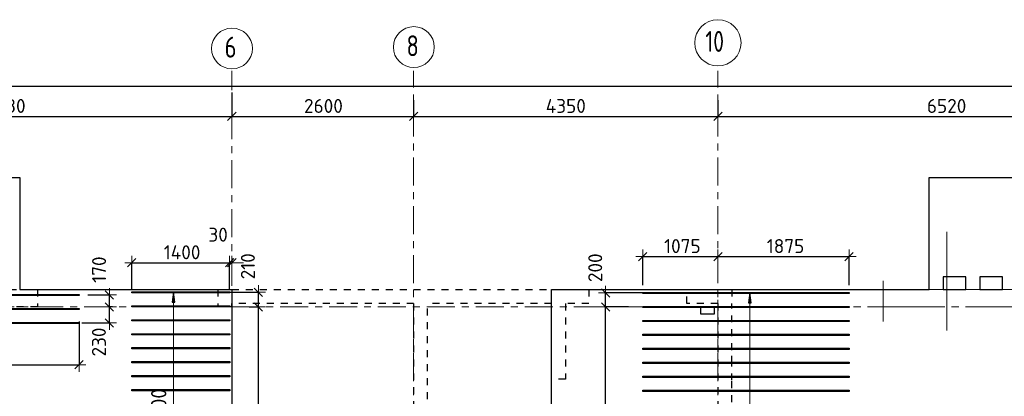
# Model space of a CAD drawing. Header units: metres. Extents: x -38 to 107, y -15 to 21.
# Tile 25 of 167: x 16.05 to 30.13, y 15.12 to 20.51. Entities that reach past the tile are written whole.
import ezdxf

# ---------------------------------------------------------------- set-up
doc = ezdxf.new("R2010")
doc.units = ezdxf.units.M
doc.header["$PDMODE"] = 65
for name, pattern in [('______11', [0.5, 0.4, -0.05, 0, -0.05]), ('______2', [0.0405, 0.03, -0.0105]), ('______3', [0.5, 0.4, -0.1]), ('______5', [1.1, 0.8, -0.1, 0.1, -0.1])]:
    doc.linetypes.add(name, pattern=pattern)
for name, color, linetype, lineweight in [('XR$2$Осевая линия (1)', 7, '______5', 13), ('XR$2$Размерная линия (1)', 7, 'Continuous', 13), ('XR$4$Балка (1)', 7, '______3', 13), ('XR$4$Перекрытие (1)', 7, 'Continuous', 35), ('XR$4$Размерная линия (1)', 7, 'Continuous', 13)]:
    doc.layers.add(name, color=color, linetype=linetype, lineweight=lineweight)
doc.layers.add('XR$4$Арм.стержн.Доп. Арм верхн.зоны Х', color=7, linetype='Continuous', lineweight=35, true_color=0x8c8cff)
doc.layers.add('XR$6$Стена_ бетон несущ.', color=7, linetype='Continuous', lineweight=70, true_color=0xb4b496)
doc.styles.add('ISOCPEUR', font='txt')
doc.dimstyles.new('DIMSTYLE_3', dxfattribs={"dimtxt": 0.2, "dimasz": 0.2, "dimexe": 0, "dimexo": 0, "dimgap": 0.1, "dimtad": 2, "dimdec": 0, "dimlfac": 1000, "dimrnd": 5, "dimzin": 12, "dimdsep": 46, "dimtxsty": 'ISOCPEUR', "dimblk1": 'ALL_ML_STRICH', "dimblk2": 'ALL_ML_STRICH', "dimsah": 1, "dimcen": 0, "dimclrd": 7, "dimclre": 256, "dimclrt": 7, "dimadec": 0, "dimazin": 0, "dimtfac": 1, "dimtdec": 0, "dimtix": 1, "dimtmove": 2, "dimatfit": 3, "dimfxl": 0, "dimtzin": 0, "dimlwd": 0, "dimlwe": -3, "dimarcsym": 0})
doc.dimstyles.new('DIMSTYLE_33', dxfattribs={"dimtxt": 0.2, "dimasz": 0.2, "dimexe": 0, "dimexo": 0, "dimgap": 0.1, "dimtad": 2, "dimdec": 0, "dimlfac": 1000, "dimrnd": 5, "dimzin": 12, "dimdsep": 46, "dimtxsty": 'ISOCPEUR', "dimblk1": 'ALL_ML_STRICH', "dimblk2": 'ALL_ML_STRICH', "dimsah": 1, "dimcen": 0, "dimclrd": 7, "dimclre": 256, "dimclrt": 7, "dimadec": 0, "dimazin": 0, "dimtfac": 1, "dimtdec": 0, "dimtix": 1, "dimtmove": 2, "dimatfit": 3, "dimfxl": 0, "dimtvp": 1.2, "dimtzin": 0, "dimlwd": 0, "dimlwe": -3, "dimarcsym": 0})

# ---------------------------------------------------------------- blocks, each defined once
blk = doc.blocks.new('ALL_ML_STRICH')
at = {"color": 0, "linetype": 'ByBlock', "lineweight": -2}
for p, q in [((-1, 0), (0.5, 0)), ((-0.3, -0.3), (0.3, 0.3)), ((0, -0.5), (0, 0.5))]:
    blk.add_line(p, q, dxfattribs=at)
blk = doc.blocks.new('*D11')
at = {"layer": 'DEFPOINTS', "color": 7, "linetype": 'Continuous', "lineweight": 13, "transparency": 33554687}
for p in [(0.5, 19.557), (0.5, 19.377), (61.6, 17.12)]:
    blk.add_point(p, dxfattribs=at)
at = {"layer": 'XR$2$Размерная линия (1)', "color": 9, "linetype": 'Continuous', "lineweight": -2, "true_color": 0xc7c7c7, "transparency": 33554687}
for p, q in [((0.5, 19.357), (0.5, 19.557)), ((61.6, 17.14), (61.6, 19.557))]:
    blk.add_line(p, q, dxfattribs=at)
at = {"layer": 'XR$2$Размерная линия (1)', "color": 7, "linetype": 'Continuous', "lineweight": -2, "transparency": 33554687}
blk.add_line((0.5, 19.557), (61.6, 19.557), dxfattribs=at)
at = {"layer": 'XR$2$Размерная линия (1)', "color": 7, "linetype": 'Continuous', "lineweight": 13, "transparency": 33554687, "xscale": 0.2, "yscale": 0.2, "zscale": 0.2, "rotation": 180}
blk.add_blockref('ALL_ML_STRICH', (0.5, 19.557), dxfattribs=at)
at = {"layer": 'XR$2$Размерная линия (1)', "color": 7, "linetype": 'Continuous', "lineweight": 13, "transparency": 33554687, "xscale": 0.2, "yscale": 0.2, "zscale": 0.2}
blk.add_blockref('ALL_ML_STRICH', (61.6, 19.557), dxfattribs=at)
at = {"layer": 'XR$2$Размерная линия (1)', "color": 7, "linetype": 'Continuous', "lineweight": 13, "transparency": 33554687, "insert": (31.1, 19.707), "char_height": 0.2, "width": 1, "attachment_point": 5, "style": 'ISOCPEUR'}
blk.add_mtext('\\A1;{61100}', dxfattribs=at)
blk = doc.blocks.new('*D29')
at = {"layer": 'DEFPOINTS', "color": 7, "linetype": 'Continuous', "lineweight": 13, "transparency": 33554687}
for p in [(19.08, 19.487), (12.6, 19.126), (12.6, 19.061)]:
    blk.add_point(p, dxfattribs=at)
at = {"layer": 'XR$2$Размерная линия (1)', "color": 9, "linetype": 'Continuous', "lineweight": -2, "true_color": 0xc7c7c7, "transparency": 33554687}
for p, q in [((19.08, 19.467), (19.08, 19.126)), ((12.6, 19.081), (12.6, 19.126))]:
    blk.add_line(p, q, dxfattribs=at)
at = {"layer": 'XR$2$Размерная линия (1)', "color": 7, "linetype": 'Continuous', "lineweight": -2, "transparency": 33554687}
blk.add_line((12.6, 19.126), (19.08, 19.126), dxfattribs=at)
at = {"layer": 'XR$2$Размерная линия (1)', "color": 7, "linetype": 'Continuous', "lineweight": 13, "transparency": 33554687, "xscale": 0.2, "yscale": 0.2, "zscale": 0.2, "rotation": 180}
blk.add_blockref('ALL_ML_STRICH', (12.6, 19.126), dxfattribs=at)
at = {"layer": 'XR$2$Размерная линия (1)', "color": 7, "linetype": 'Continuous', "lineweight": 13, "transparency": 33554687, "xscale": 0.2, "yscale": 0.2, "zscale": 0.2}
blk.add_blockref('ALL_ML_STRICH', (19.08, 19.126), dxfattribs=at)
at = {"layer": 'XR$2$Размерная линия (1)', "color": 7, "linetype": 'Continuous', "lineweight": 13, "transparency": 33554687, "insert": (15.84, 19.276), "char_height": 0.2, "width": 0.8, "attachment_point": 5, "style": 'ISOCPEUR'}
blk.add_mtext('\\A1;{6480}', dxfattribs=at)
blk = doc.blocks.new('*D30')
at = {"layer": 'DEFPOINTS', "color": 7, "linetype": 'Continuous', "lineweight": 13, "transparency": 33554687}
for p in [(19.08, 19.487), (21.68, 19.379), (19.08, 19.126)]:
    blk.add_point(p, dxfattribs=at)
at = {"layer": 'XR$2$Размерная линия (1)', "color": 9, "linetype": 'Continuous', "lineweight": -2, "true_color": 0xc7c7c7, "transparency": 33554687}
for p, q in [((19.08, 19.467), (19.08, 19.126)), ((21.68, 19.359), (21.68, 19.126))]:
    blk.add_line(p, q, dxfattribs=at)
at = {"layer": 'XR$2$Размерная линия (1)', "color": 7, "linetype": 'Continuous', "lineweight": -2, "transparency": 33554687}
blk.add_line((19.08, 19.126), (21.68, 19.126), dxfattribs=at)
at = {"layer": 'XR$2$Размерная линия (1)', "color": 7, "linetype": 'Continuous', "lineweight": 13, "transparency": 33554687, "xscale": 0.2, "yscale": 0.2, "zscale": 0.2, "rotation": 180}
blk.add_blockref('ALL_ML_STRICH', (19.08, 19.126), dxfattribs=at)
at = {"layer": 'XR$2$Размерная линия (1)', "color": 7, "linetype": 'Continuous', "lineweight": 13, "transparency": 33554687, "xscale": 0.2, "yscale": 0.2, "zscale": 0.2}
blk.add_blockref('ALL_ML_STRICH', (21.68, 19.126), dxfattribs=at)
at = {"layer": 'XR$2$Размерная линия (1)', "color": 7, "linetype": 'Continuous', "lineweight": 13, "transparency": 33554687, "insert": (20.39, 19.276), "char_height": 0.2, "width": 0.8, "attachment_point": 5, "style": 'ISOCPEUR'}
blk.add_mtext('\\A1;{2600}', dxfattribs=at)
blk = doc.blocks.new('*D31')
at = {"layer": 'DEFPOINTS', "color": 7, "linetype": 'Continuous', "lineweight": 13, "transparency": 33554687}
for p in [(21.68, 19.379), (26.03, 19.379), (21.68, 19.126)]:
    blk.add_point(p, dxfattribs=at)
at = {"layer": 'XR$2$Размерная линия (1)', "color": 9, "linetype": 'Continuous', "lineweight": -2, "true_color": 0xc7c7c7, "transparency": 33554687}
for p, q in [((21.68, 19.359), (21.68, 19.126)), ((26.03, 19.359), (26.03, 19.126))]:
    blk.add_line(p, q, dxfattribs=at)
at = {"layer": 'XR$2$Размерная линия (1)', "color": 7, "linetype": 'Continuous', "lineweight": -2, "transparency": 33554687}
blk.add_line((21.68, 19.126), (26.03, 19.126), dxfattribs=at)
at = {"layer": 'XR$2$Размерная линия (1)', "color": 7, "linetype": 'Continuous', "lineweight": 13, "transparency": 33554687, "xscale": 0.2, "yscale": 0.2, "zscale": 0.2, "rotation": 180}
blk.add_blockref('ALL_ML_STRICH', (21.68, 19.126), dxfattribs=at)
at = {"layer": 'XR$2$Размерная линия (1)', "color": 7, "linetype": 'Continuous', "lineweight": 13, "transparency": 33554687, "xscale": 0.2, "yscale": 0.2, "zscale": 0.2}
blk.add_blockref('ALL_ML_STRICH', (26.03, 19.126), dxfattribs=at)
at = {"layer": 'XR$2$Размерная линия (1)', "color": 7, "linetype": 'Continuous', "lineweight": 13, "transparency": 33554687, "insert": (23.855, 19.276), "char_height": 0.2, "width": 0.8, "attachment_point": 5, "style": 'ISOCPEUR'}
blk.add_mtext('\\A1;{4350}', dxfattribs=at)
blk = doc.blocks.new('*D32')
at = {"layer": 'DEFPOINTS', "color": 7, "linetype": 'Continuous', "lineweight": 13, "transparency": 33554687}
for p in [(26.03, 19.379), (26.03, 19.126), (32.55, 19.135)]:
    blk.add_point(p, dxfattribs=at)
at = {"layer": 'XR$2$Размерная линия (1)', "color": 9, "linetype": 'Continuous', "lineweight": -2, "true_color": 0xc7c7c7, "transparency": 33554687}
for p, q in [((26.03, 19.359), (26.03, 19.126)), ((32.55, 19.126), (32.55, 19.126))]:
    blk.add_line(p, q, dxfattribs=at)
at = {"layer": 'XR$2$Размерная линия (1)', "color": 7, "linetype": 'Continuous', "lineweight": -2, "transparency": 33554687}
blk.add_line((26.03, 19.126), (32.55, 19.126), dxfattribs=at)
at = {"layer": 'XR$2$Размерная линия (1)', "color": 7, "linetype": 'Continuous', "lineweight": 13, "transparency": 33554687, "xscale": 0.2, "yscale": 0.2, "zscale": 0.2, "rotation": 180}
blk.add_blockref('ALL_ML_STRICH', (26.03, 19.126), dxfattribs=at)
at = {"layer": 'XR$2$Размерная линия (1)', "color": 7, "linetype": 'Continuous', "lineweight": 13, "transparency": 33554687, "xscale": 0.2, "yscale": 0.2, "zscale": 0.2}
blk.add_blockref('ALL_ML_STRICH', (32.55, 19.126), dxfattribs=at)
at = {"layer": 'XR$2$Размерная линия (1)', "color": 7, "linetype": 'Continuous', "lineweight": 13, "transparency": 33554687, "insert": (29.3, 19.276), "char_height": 0.2, "width": 0.8, "attachment_point": 5, "style": 'ISOCPEUR'}
blk.add_mtext('\\A1;{6520}', dxfattribs=at)
blk = doc.blocks.new('*D285')
at = {"layer": 'DEFPOINTS', "color": 7, "linetype": 'Continuous', "lineweight": 13, "transparency": 33554687}
for p in [(24.955, 17.121), (26.03, 17.098), (24.955, 16.694)]:
    blk.add_point(p, dxfattribs=at)
at = {"layer": 'XR$4$Размерная линия (1)', "color": 9, "linetype": 'Continuous', "lineweight": -2, "true_color": 0xc7c7c7, "transparency": 33554687}
for p, q in [((24.955, 16.714), (24.955, 17.121)), ((26.03, 17.118), (26.03, 17.121))]:
    blk.add_line(p, q, dxfattribs=at)
at = {"layer": 'XR$4$Размерная линия (1)', "color": 7, "linetype": 'Continuous', "lineweight": -2, "transparency": 33554687}
blk.add_line((24.955, 17.121), (26.03, 17.121), dxfattribs=at)
at = {"layer": 'XR$4$Размерная линия (1)', "color": 7, "linetype": 'Continuous', "lineweight": 13, "transparency": 33554687, "xscale": 0.2, "yscale": 0.2, "zscale": 0.2, "rotation": 180}
blk.add_blockref('ALL_ML_STRICH', (24.955, 17.121), dxfattribs=at)
at = {"layer": 'XR$4$Размерная линия (1)', "color": 7, "linetype": 'Continuous', "lineweight": 13, "transparency": 33554687, "xscale": 0.2, "yscale": 0.2, "zscale": 0.2}
blk.add_blockref('ALL_ML_STRICH', (26.03, 17.121), dxfattribs=at)
at = {"layer": 'XR$4$Размерная линия (1)', "color": 7, "linetype": 'Continuous', "lineweight": 13, "transparency": 33554687, "insert": (25.522, 17.271), "char_height": 0.2, "width": 0.8, "attachment_point": 5, "style": 'ISOCPEUR'}
blk.add_mtext('\\A1;{1075}', dxfattribs=at)
blk = doc.blocks.new('*D286')
at = {"layer": 'DEFPOINTS', "color": 7, "linetype": 'Continuous', "lineweight": 13, "transparency": 33554687}
for p in [(26.03, 17.121), (26.03, 17.098), (27.905, 16.694)]:
    blk.add_point(p, dxfattribs=at)
at = {"layer": 'XR$4$Размерная линия (1)', "color": 9, "linetype": 'Continuous', "lineweight": -2, "true_color": 0xc7c7c7, "transparency": 33554687}
for p, q in [((26.03, 17.118), (26.03, 17.121)), ((27.905, 16.714), (27.905, 17.121))]:
    blk.add_line(p, q, dxfattribs=at)
at = {"layer": 'XR$4$Размерная линия (1)', "color": 7, "linetype": 'Continuous', "lineweight": -2, "transparency": 33554687}
blk.add_line((26.03, 17.121), (27.905, 17.121), dxfattribs=at)
at = {"layer": 'XR$4$Размерная линия (1)', "color": 7, "linetype": 'Continuous', "lineweight": 13, "transparency": 33554687, "xscale": 0.2, "yscale": 0.2, "zscale": 0.2, "rotation": 180}
blk.add_blockref('ALL_ML_STRICH', (26.03, 17.121), dxfattribs=at)
at = {"layer": 'XR$4$Размерная линия (1)', "color": 7, "linetype": 'Continuous', "lineweight": 13, "transparency": 33554687, "xscale": 0.2, "yscale": 0.2, "zscale": 0.2}
blk.add_blockref('ALL_ML_STRICH', (27.905, 17.121), dxfattribs=at)
at = {"layer": 'XR$4$Размерная линия (1)', "color": 7, "linetype": 'Continuous', "lineweight": 13, "transparency": 33554687, "insert": (26.997, 17.271), "char_height": 0.2, "width": 0.8, "attachment_point": 5, "style": 'ISOCPEUR'}
blk.add_mtext('\\A1;{1875}', dxfattribs=at)
blk = doc.blocks.new('*D339')
at = {"layer": 'DEFPOINTS', "color": 7, "linetype": 'Continuous', "lineweight": 13, "transparency": 33554687}
for p in [(24.772, 16.4), (24.425, 9.6), (25.022, 9.6)]:
    blk.add_point(p, dxfattribs=at)
at = {"layer": 'XR$4$Размерная линия (1)', "color": 9, "linetype": 'Continuous', "lineweight": -2, "true_color": 0xc7c7c7, "transparency": 33554687}
for p, q in [((24.752, 16.4), (24.425, 16.4)), ((25.002, 9.6), (24.425, 9.6))]:
    blk.add_line(p, q, dxfattribs=at)
at = {"layer": 'XR$4$Размерная линия (1)', "color": 7, "linetype": 'Continuous', "lineweight": -2, "transparency": 33554687}
blk.add_line((24.425, 9.6), (24.425, 16.4), dxfattribs=at)
at = {"layer": 'XR$4$Размерная линия (1)', "color": 7, "linetype": 'Continuous', "lineweight": 13, "transparency": 33554687, "xscale": 0.2, "yscale": 0.2, "zscale": 0.2}
for p, rotation in [((24.425, 16.4), 90), ((24.425, 9.6), 270)]:
    blk.add_blockref('ALL_ML_STRICH', p, dxfattribs=dict(at, rotation=rotation))
at = {"layer": 'XR$4$Размерная линия (1)', "color": 7, "linetype": 'Continuous', "lineweight": 13, "transparency": 33554687, "insert": (24.275, 13.01), "char_height": 0.2, "width": 0.8, "attachment_point": 5, "rotation": 90, "style": 'ISOCPEUR'}
blk.add_mtext('\\A1;{6800}', dxfattribs=at)
blk = doc.blocks.new('*D340')
at = {"layer": 'DEFPOINTS', "color": 7, "linetype": 'Continuous', "lineweight": 13, "transparency": 33554687}
for p in [(25.034, 16.6), (24.425, 16.4), (24.772, 16.4)]:
    blk.add_point(p, dxfattribs=at)
at = {"layer": 'XR$4$Размерная линия (1)', "color": 9, "linetype": 'Continuous', "lineweight": -2, "true_color": 0xc7c7c7, "transparency": 33554687}
for p, q in [((25.014, 16.6), (24.425, 16.6)), ((24.752, 16.4), (24.425, 16.4))]:
    blk.add_line(p, q, dxfattribs=at)
at = {"layer": 'XR$4$Размерная линия (1)', "color": 7, "linetype": 'Continuous', "lineweight": -2, "transparency": 33554687}
blk.add_line((24.425, 16.4), (24.425, 16.6), dxfattribs=at)
at = {"layer": 'XR$4$Размерная линия (1)', "color": 7, "linetype": 'Continuous', "lineweight": 13, "transparency": 33554687, "xscale": 0.2, "yscale": 0.2, "zscale": 0.2}
for p, rotation in [((24.425, 16.6), 90), ((24.425, 16.4), 270)]:
    blk.add_blockref('ALL_ML_STRICH', p, dxfattribs=dict(at, rotation=rotation))
at = {"layer": 'XR$4$Размерная линия (1)', "color": 7, "linetype": 'Continuous', "lineweight": 13, "transparency": 33554687, "insert": (24.276, 16.961), "char_height": 0.2, "width": 0.6, "attachment_point": 5, "rotation": 90, "style": 'ISOCPEUR'}
blk.add_mtext('\\A1;{200}', dxfattribs=at)
blk = doc.blocks.new('*D441')
at = {"layer": 'DEFPOINTS', "color": 7, "linetype": 'Continuous', "lineweight": 13, "transparency": 33554687}
for p in [(19.308, 16.4), (18.931, 12.41), (19.46, 12.41)]:
    blk.add_point(p, dxfattribs=at)
at = {"layer": 'XR$4$Размерная линия (1)', "color": 9, "linetype": 'Continuous', "lineweight": -2, "true_color": 0xc7c7c7, "transparency": 33554687}
for p, q in [((19.328, 16.4), (19.46, 16.4)), ((18.951, 12.41), (19.46, 12.41))]:
    blk.add_line(p, q, dxfattribs=at)
at = {"layer": 'XR$4$Размерная линия (1)', "color": 7, "linetype": 'Continuous', "lineweight": -2, "transparency": 33554687}
blk.add_line((19.46, 12.41), (19.46, 16.4), dxfattribs=at)
at = {"layer": 'XR$4$Размерная линия (1)', "color": 7, "linetype": 'Continuous', "lineweight": 13, "transparency": 33554687, "xscale": 0.2, "yscale": 0.2, "zscale": 0.2}
for p, rotation in [((19.46, 16.4), 90), ((19.46, 12.41), 270)]:
    blk.add_blockref('ALL_ML_STRICH', p, dxfattribs=dict(at, rotation=rotation))
at = {"layer": 'XR$4$Размерная линия (1)', "color": 7, "linetype": 'Continuous', "lineweight": 13, "transparency": 33554687, "insert": (19.31, 14.415), "char_height": 0.2, "width": 0.8, "attachment_point": 5, "rotation": 90, "style": 'ISOCPEUR'}
blk.add_mtext('\\A1;{3990}', dxfattribs=at)
blk = doc.blocks.new('*D442')
at = {"layer": 'DEFPOINTS', "color": 7, "linetype": 'Continuous', "lineweight": 13, "transparency": 33554687}
for p in [(18.947, 16.61), (19.308, 16.4), (19.46, 16.4)]:
    blk.add_point(p, dxfattribs=at)
at = {"layer": 'XR$4$Размерная линия (1)', "color": 9, "linetype": 'Continuous', "lineweight": -2, "true_color": 0xc7c7c7, "transparency": 33554687}
for p, q in [((18.967, 16.61), (19.46, 16.61)), ((19.328, 16.4), (19.46, 16.4))]:
    blk.add_line(p, q, dxfattribs=at)
at = {"layer": 'XR$4$Размерная линия (1)', "color": 7, "linetype": 'Continuous', "lineweight": -2, "transparency": 33554687}
blk.add_line((19.46, 16.4), (19.46, 16.61), dxfattribs=at)
at = {"layer": 'XR$4$Размерная линия (1)', "color": 7, "linetype": 'Continuous', "lineweight": 13, "transparency": 33554687, "xscale": 0.2, "yscale": 0.2, "zscale": 0.2}
for p, rotation in [((19.46, 16.61), 90), ((19.46, 16.4), 270)]:
    blk.add_blockref('ALL_ML_STRICH', p, dxfattribs=dict(at, rotation=rotation))
at = {"layer": 'XR$4$Размерная линия (1)', "color": 7, "linetype": 'Continuous', "lineweight": 13, "transparency": 33554687, "insert": (19.31, 16.982), "char_height": 0.2, "width": 0.6, "attachment_point": 5, "rotation": 90, "style": 'ISOCPEUR'}
blk.add_mtext('\\A1;{210}', dxfattribs=at)
blk = doc.blocks.new('*D443')
at = {"layer": 'DEFPOINTS', "color": 7, "linetype": 'Continuous', "lineweight": 13, "transparency": 33554687}
for p in [(17.394, 16.4), (16.917, 16.171), (17.329, 16.171)]:
    blk.add_point(p, dxfattribs=at)
at = {"layer": 'XR$4$Размерная линия (1)', "color": 9, "linetype": 'Continuous', "lineweight": -2, "true_color": 0xc7c7c7, "transparency": 33554687}
for p, q in [((17.374, 16.4), (17.329, 16.4)), ((16.937, 16.171), (17.329, 16.171))]:
    blk.add_line(p, q, dxfattribs=at)
at = {"layer": 'XR$4$Размерная линия (1)', "color": 7, "linetype": 'Continuous', "lineweight": -2, "transparency": 33554687}
blk.add_line((17.329, 16.171), (17.329, 16.4), dxfattribs=at)
at = {"layer": 'XR$4$Размерная линия (1)', "color": 7, "linetype": 'Continuous', "lineweight": 13, "transparency": 33554687, "xscale": 0.2, "yscale": 0.2, "zscale": 0.2}
for p, rotation in [((17.329, 16.4), 90), ((17.329, 16.171), 270)]:
    blk.add_blockref('ALL_ML_STRICH', p, dxfattribs=dict(at, rotation=rotation))
at = {"layer": 'XR$4$Размерная линия (1)', "color": 7, "linetype": 'Continuous', "lineweight": 13, "transparency": 33554687, "insert": (17.18, 15.898), "char_height": 0.2, "width": 0.6, "attachment_point": 5, "rotation": 90, "style": 'ISOCPEUR'}
blk.add_mtext('\\A1;{230}', dxfattribs=at)
blk = doc.blocks.new('*D444')
at = {"layer": 'DEFPOINTS', "color": 7, "linetype": 'Continuous', "lineweight": 13, "transparency": 33554687}
for p in [(17, 16.571), (17.329, 16.4), (17.394, 16.4)]:
    blk.add_point(p, dxfattribs=at)
at = {"layer": 'XR$4$Размерная линия (1)', "color": 9, "linetype": 'Continuous', "lineweight": -2, "true_color": 0xc7c7c7, "transparency": 33554687}
for p, q in [((17.02, 16.571), (17.329, 16.571)), ((17.374, 16.4), (17.329, 16.4))]:
    blk.add_line(p, q, dxfattribs=at)
at = {"layer": 'XR$4$Размерная линия (1)', "color": 7, "linetype": 'Continuous', "lineweight": -2, "transparency": 33554687}
blk.add_line((17.329, 16.4), (17.329, 16.571), dxfattribs=at)
at = {"layer": 'XR$4$Размерная линия (1)', "color": 7, "linetype": 'Continuous', "lineweight": 13, "transparency": 33554687, "xscale": 0.2, "yscale": 0.2, "zscale": 0.2}
for p, rotation in [((17.329, 16.571), 90), ((17.329, 16.4), 270)]:
    blk.add_blockref('ALL_ML_STRICH', p, dxfattribs=dict(at, rotation=rotation))
at = {"layer": 'XR$4$Размерная линия (1)', "color": 7, "linetype": 'Continuous', "lineweight": 13, "transparency": 33554687, "insert": (17.182, 16.934), "char_height": 0.2, "width": 0.6, "attachment_point": 5, "rotation": 90, "style": 'ISOCPEUR'}
blk.add_mtext('\\A1;{170}', dxfattribs=at)
blk = doc.blocks.new('*D445')
at = {"layer": 'DEFPOINTS', "color": 7, "linetype": 'Continuous', "lineweight": 13, "transparency": 33554687}
for p in [(17.649, 17.032), (17.649, 16.618), (19.049, 16.618)]:
    blk.add_point(p, dxfattribs=at)
at = {"layer": 'XR$4$Размерная линия (1)', "color": 9, "linetype": 'Continuous', "lineweight": -2, "true_color": 0xc7c7c7, "transparency": 33554687}
for p, q in [((17.649, 16.638), (17.649, 17.032)), ((19.049, 16.638), (19.049, 17.032))]:
    blk.add_line(p, q, dxfattribs=at)
at = {"layer": 'XR$4$Размерная линия (1)', "color": 7, "linetype": 'Continuous', "lineweight": -2, "transparency": 33554687}
blk.add_line((17.649, 17.032), (19.049, 17.032), dxfattribs=at)
at = {"layer": 'XR$4$Размерная линия (1)', "color": 7, "linetype": 'Continuous', "lineweight": 13, "transparency": 33554687, "xscale": 0.2, "yscale": 0.2, "zscale": 0.2, "rotation": 180}
blk.add_blockref('ALL_ML_STRICH', (17.649, 17.032), dxfattribs=at)
at = {"layer": 'XR$4$Размерная линия (1)', "color": 7, "linetype": 'Continuous', "lineweight": 13, "transparency": 33554687, "xscale": 0.2, "yscale": 0.2, "zscale": 0.2}
blk.add_blockref('ALL_ML_STRICH', (19.049, 17.032), dxfattribs=at)
at = {"layer": 'XR$4$Размерная линия (1)', "color": 7, "linetype": 'Continuous', "lineweight": 13, "transparency": 33554687, "insert": (18.369, 17.182), "char_height": 0.2, "width": 0.8, "attachment_point": 5, "style": 'ISOCPEUR'}
blk.add_mtext('\\A1;{1400}', dxfattribs=at)
blk = doc.blocks.new('*D446')
at = {"layer": 'DEFPOINTS', "color": 7, "linetype": 'Continuous', "lineweight": 13, "transparency": 33554687}
for p in [(19.08, 17.077), (19.049, 17.032), (19.049, 16.618)]:
    blk.add_point(p, dxfattribs=at)
at = {"layer": 'XR$4$Размерная линия (1)', "color": 9, "linetype": 'Continuous', "lineweight": -2, "true_color": 0xc7c7c7, "transparency": 33554687}
for p, q in [((19.08, 17.097), (19.08, 17.032)), ((19.049, 16.638), (19.049, 17.032))]:
    blk.add_line(p, q, dxfattribs=at)
at = {"layer": 'XR$4$Размерная линия (1)', "color": 7, "linetype": 'Continuous', "lineweight": -2, "transparency": 33554687}
blk.add_line((19.049, 17.032), (19.08, 17.032), dxfattribs=at)
at = {"layer": 'XR$4$Размерная линия (1)', "color": 7, "linetype": 'Continuous', "lineweight": 13, "transparency": 33554687, "xscale": 0.2, "yscale": 0.2, "zscale": 0.2}
blk.add_blockref('ALL_ML_STRICH', (19.08, 17.032), dxfattribs=at)
at = {"layer": 'XR$4$Размерная линия (1)', "color": 7, "linetype": 'Continuous', "lineweight": 13, "transparency": 33554687, "xscale": 0.2, "yscale": 0.2, "zscale": 0.2, "rotation": 180}
blk.add_blockref('ALL_ML_STRICH', (19.049, 17.032), dxfattribs=at)
at = {"layer": 'XR$4$Размерная линия (1)', "color": 7, "linetype": 'Continuous', "lineweight": 13, "transparency": 33554687, "insert": (18.884, 17.434), "char_height": 0.2, "width": 0.4, "attachment_point": 5, "style": 'ISOCPEUR'}
blk.add_mtext('\\A1;{30}', dxfattribs=at)
blk = doc.blocks.new('*D556')
at = {"layer": 'DEFPOINTS', "color": 7, "linetype": 'Continuous', "lineweight": 13, "transparency": 33554687}
for p in [(13.945, 16.269), (16.895, 16.213), (13.945, 15.573)]:
    blk.add_point(p, dxfattribs=at)
at = {"layer": 'XR$4$Размерная линия (1)', "color": 9, "linetype": 'Continuous', "lineweight": -2, "true_color": 0xc7c7c7, "transparency": 33554687}
for p, q in [((13.945, 16.249), (13.945, 15.573)), ((16.895, 16.193), (16.895, 15.573))]:
    blk.add_line(p, q, dxfattribs=at)
at = {"layer": 'XR$4$Размерная линия (1)', "color": 7, "linetype": 'Continuous', "lineweight": -2, "transparency": 33554687}
blk.add_line((13.945, 15.573), (16.895, 15.573), dxfattribs=at)
at = {"layer": 'XR$4$Размерная линия (1)', "color": 7, "linetype": 'Continuous', "lineweight": 13, "transparency": 33554687, "xscale": 0.2, "yscale": 0.2, "zscale": 0.2, "rotation": 180}
blk.add_blockref('ALL_ML_STRICH', (13.945, 15.573), dxfattribs=at)
at = {"layer": 'XR$4$Размерная линия (1)', "color": 7, "linetype": 'Continuous', "lineweight": 13, "transparency": 33554687, "xscale": 0.2, "yscale": 0.2, "zscale": 0.2}
blk.add_blockref('ALL_ML_STRICH', (16.895, 15.573), dxfattribs=at)
at = {"layer": 'XR$4$Размерная линия (1)', "color": 7, "linetype": 'Continuous', "lineweight": 13, "transparency": 33554687, "insert": (15.43, 15.723), "char_height": 0.2, "width": 0.8, "attachment_point": 5, "style": 'ISOCPEUR'}
blk.add_mtext('\\A1;{2950}', dxfattribs=at)

msp = doc.modelspace()

# ---------------------------------------------------------------- linework, layer by layer
at = {"color": 52, "linetype": 'Continuous', "lineweight": 13, "transparency": 33554687}
for p, q in [((29.3023, 17.4744), (29.3023, 16.0616)), ((28.3922, 16.7719), (28.3922, 16.192))]:
    msp.add_line(p, q, dxfattribs=at)
at = {"layer": 'XR$2$Осевая линия (1)', "color": 253, "linetype": '______11', "lineweight": 13, "true_color": 0xa0a0a0, "transparency": 33554687}
for p, q in [((19.08, 7.6), (19.08, 19.78)), ((21.68, 8.34), (21.68, 19.78)), ((26.03, 8.34), (26.03, 19.78)), ((-2.63, 16.4), (62.6, 16.4))]:
    msp.add_line(p, q, dxfattribs=at)
at = {"layer": 'XR$2$Осевая линия (1)', "color": 7, "linetype": 'Continuous', "lineweight": 13, "transparency": 33554687}
for centre, radius in [((26.0304, 20.1801), 0.3304), ((19.0824, 20.0981), 0.2924), ((21.6824, 20.1181), 0.2924)]:
    msp.add_circle(centre, radius, dxfattribs=at)
at = {"layer": 'XR$4$Арм.стержн.Доп. Арм верхн.зоны Х', "color": 253, "linetype": 'Continuous', "lineweight": -3, "true_color": 0xa0a0a0, "transparency": 33554687}
for p, q in [((18.2448, 16.6095), (18.1448, 16.6095)), ((18.2448, 16.6095), (18.3448, 16.6095)), ((26.488, 16.6003), (26.388, 16.6003)), ((26.488, 16.6003), (26.588, 16.6003))]:
    msp.add_line(p, q, dxfattribs=at)
at = {"layer": 'XR$4$Арм.стержн.Доп. Арм верхн.зоны Х', "color": 7, "linetype": 'Continuous', "lineweight": 25, "transparency": 33554687}
for p, q in [((18.2448, 16.6095), (18.2248, 16.4695)), ((18.2648, 16.4695), (18.2448, 16.6095)), ((26.488, 16.6003), (26.468, 16.4603)), ((26.508, 16.4603), (26.488, 16.6003)), ((18.2248, 16.4695), (18.2648, 16.4695)), ((26.468, 16.4603), (26.508, 16.4603))]:
    msp.add_line(p, q, dxfattribs=at)
at = {"layer": 'XR$4$Арм.стержн.Доп. Арм верхн.зоны Х', "color": 7, "linetype": 'Continuous', "lineweight": 13, "transparency": 33554687}
for p, q in [((18.2448, 16.6095), (18.2448, 16.6095)), ((18.2448, 12.4095), (18.2448, 16.6095)), ((26.488, 16.6003), (26.488, 16.6003)), ((26.488, 9.6003), (26.488, 16.6003))]:
    msp.add_line(p, q, dxfattribs=at)
at = {"layer": 'XR$4$Арм.стержн.Доп. Арм верхн.зоны Х', "color": 7, "linetype": 'Continuous', "lineweight": 25, "transparency": 33554687}
for points in [[(19.0494, 16.6015), (17.6494, 16.6015), (17.6494, 16.6175), (19.0494, 16.6175), (19.0494, 16.6015)], [(16.8952, 16.5639), (13.9452, 16.5639), (13.9452, 16.5779), (16.8952, 16.5779), (16.8952, 16.5639)], [(27.9049, 16.5923), (24.9549, 16.5923), (24.9549, 16.6083), (27.9049, 16.6083), (27.9049, 16.5923)], [(16.8952, 16.3639), (13.9452, 16.3639), (13.9452, 16.3779), (16.8952, 16.3779), (16.8952, 16.3639)], [(19.0494, 16.4015), (17.6494, 16.4015), (17.6494, 16.4175), (19.0494, 16.4175), (19.0494, 16.4015)], [(27.9049, 16.3923), (24.9549, 16.3923), (24.9549, 16.4083), (27.9049, 16.4083), (27.9049, 16.3923)], [(19.0494, 16.2015), (17.6494, 16.2015), (17.6494, 16.2175), (19.0494, 16.2175), (19.0494, 16.2015)], [(27.9049, 16.1923), (24.9549, 16.1923), (24.9549, 16.2083), (27.9049, 16.2083), (27.9049, 16.1923)], [(16.8952, 16.1639), (13.9452, 16.1639), (13.9452, 16.1779), (16.8952, 16.1779), (16.8952, 16.1639)], [(19.0494, 16.0015), (17.6494, 16.0015), (17.6494, 16.0175), (19.0494, 16.0175), (19.0494, 16.0015)], [(27.9049, 15.9923), (24.9549, 15.9923), (24.9549, 16.0083), (27.9049, 16.0083), (27.9049, 15.9923)], [(19.0494, 15.8015), (17.6494, 15.8015), (17.6494, 15.8175), (19.0494, 15.8175), (19.0494, 15.8015)], [(27.9049, 15.7923), (24.9549, 15.7923), (24.9549, 15.8083), (27.9049, 15.8083), (27.9049, 15.7923)], [(19.0494, 15.6015), (17.6494, 15.6015), (17.6494, 15.6175), (19.0494, 15.6175), (19.0494, 15.6015)], [(27.9049, 15.5923), (24.9549, 15.5923), (24.9549, 15.6083), (27.9049, 15.6083), (27.9049, 15.5923)], [(19.0494, 15.4015), (17.6494, 15.4015), (17.6494, 15.4175), (19.0494, 15.4175), (19.0494, 15.4015)], [(27.9049, 15.3923), (24.9549, 15.3923), (24.9549, 15.4083), (27.9049, 15.4083), (27.9049, 15.3923)], [(19.0494, 15.2015), (17.6494, 15.2015), (17.6494, 15.2175), (19.0494, 15.2175), (19.0494, 15.2015)], [(27.9049, 15.1923), (24.9549, 15.1923), (24.9549, 15.2083), (27.9049, 15.2083), (27.9049, 15.1923)]]:
    msp.add_lwpolyline(points, dxfattribs=at)
at = {"layer": 'XR$4$Балка (1)', "color": 7, "linetype": '______2', "lineweight": 18, "transparency": 33554687}
for p, q in [((26.03, 16.4002), (26.03, 16.6502)), ((29.0501, 16.6502), (29.2501, 16.6502)), ((32.675, 16.4002), (26.03, 16.4002))]:
    msp.add_line(p, q, dxfattribs=at)
at = {"layer": 'XR$4$Перекрытие (1)', "color": 7, "linetype": 'Continuous', "lineweight": 25, "transparency": 33554687}
for p, q in [((12.6998, 18.2502), (16.0498, 18.2502)), ((16.0498, 18.2502), (16.0498, 16.8302)), ((29.0501, 16.8302), (29.0501, 18.2502)), ((29.0501, 18.2502), (32.4001, 18.2502)), ((16.0498, 16.8302), (16.0498, 16.6502)), ((29.0501, 16.6502), (29.0501, 16.8302)), ((29.5751, 16.8302), (29.2501, 16.8302)), ((29.2501, 16.8302), (29.2501, 16.6502)), ((29.5751, 16.6502), (29.5751, 16.8302)), ((29.7751, 16.8302), (29.7751, 16.6502)), ((30.1001, 16.8302), (29.7751, 16.8302)), ((30.1001, 16.6502), (30.1001, 16.8302)), ((16.0498, 16.6502), (19.08, 16.6502)), ((19.08, 16.6502), (19.08, 12.3503)), ((23.6503, 11.7903), (23.6503, 16.6502)), ((23.6503, 16.6502), (29.0501, 16.6502)), ((29.2501, 16.6502), (29.5751, 16.6502)), ((29.7751, 16.6502), (30.1001, 16.6502)), ((25.98, 16.4003), (25.78, 16.4002)), ((25.78, 16.4002), (25.78, 16.3003)), ((25.98, 16.3004), (25.98, 16.4003)), ((25.78, 16.3003), (25.98, 16.3004))]:
    msp.add_line(p, q, dxfattribs=at)
at = {"layer": 'XR$4$Перекрытие (1)', "color": 7, "linetype": '______2', "lineweight": 18, "transparency": 33554687}
for p, q in [((26.03, 16.6502), (23.6503, 16.6502)), ((29.0501, 16.6502), (29.2501, 16.6502)), ((29.2501, 16.6502), (29.0501, 16.6502)), ((29.7751, 16.6502), (29.5751, 16.6502)), ((29.5751, 16.6502), (29.7751, 16.6502)), ((30.1001, 16.6502), (30.3001, 16.6502)), ((30.3001, 16.6502), (30.1001, 16.6502))]:
    msp.add_line(p, q, dxfattribs=at)
at = {"layer": 'XR$6$Стена_ бетон несущ.', "color": 253, "linetype": '______2', "lineweight": -3, "true_color": 0xa0a0a0, "transparency": 33554687}
for p, q in [((18.88, 16.65), (24.185, 16.65)), ((18.88, 16.65), (18.88, 16.4)), ((24.185, 16.65), (24.185, 16.45)), ((19.08, 16.4), (18.88, 16.4)), ((19.08, 16.4), (19.08, 16.45)), ((21.68, 16.45), (19.08, 16.45)), ((21.68, 16.45), (21.68, 10.8)), ((21.88, 13.68), (21.88, 16.45)), ((23.6503, 16.45), (21.88, 16.45)), ((23.6503, 15.365), (23.6503, 16.45)), ((24.185, 16.45), (23.8503, 16.45)), ((23.8503, 16.45), (23.8503, 15.365)), ((26.03, 16.45), (26.03, 9)), ((26.23, 15.78), (26.23, 16.45)), ((26.23, 15.6), (26.23, 15.78)), ((26.23, 15.35), (26.23, 15.6)), ((23.8503, 15.365), (23.6503, 15.365)), ((26.23, 10.6396), (26.23, 15.35))]:
    msp.add_line(p, q, dxfattribs=at)
msp.add_lwpolyline([(15.3, 16.65), (16.3, 16.65), (16.3, 16.4), (15.3, 16.4), (15.3, 16.65)], close=True, dxfattribs=at)
for points in [[(25.585, 16.65), (26.23, 16.65), (26.23, 16.45)], [(26.03, 16.45), (25.585, 16.45), (25.585, 16.65)]]:
    msp.add_lwpolyline(points, dxfattribs=at)

# ---------------------------------------------------------------- texts
at = {"layer": 'XR$2$Осевая линия (1)', "color": 7, "linetype": 'Continuous', "lineweight": 13, "transparency": 33554687, "char_height": 0.3, "attachment_point": 7, "style": 'ISOCPEUR'}
for s, insert, width in [('\\W0.78;6', (18.9774, 19.9676), 0.326407), ('\\W0.78;8', (21.5774, 19.9876), 0.326407), ('\\W0.75;10', (25.8504, 20.0496), 0.472281)]:
    msp.add_mtext(s, dxfattribs=dict(at, insert=insert, width=width))
at = {"layer": 'XR$4$Арм.стержн.Доп. Арм верхн.зоны Х', "color": 7, "linetype": 'Continuous', "lineweight": 13, "transparency": 33554687, "insert": (18.1448, 13.6845), "char_height": 0.22, "width": 1.775242, "attachment_point": 7, "rotation": 90, "style": 'ISOCPEUR'}
msp.add_mtext('\\W0.95;21x200=4200', dxfattribs=at)

# ---------------------------------------------------------------- dimensions: what is measured, and where the dimension line sits
at = {"layer": 'XR$2$Размерная линия (1)', "color": 7, "linetype": 'Continuous', "lineweight": 13, "transparency": 33554687}
for base, p1, p2, picture, middle in [((61.6, 19.5574), (0.5, 19.3568), (61.6, 17.1397), '*D11', (31.1, 19.7074)), ((19.08, 19.1261), (12.6, 19.0812), (19.08, 19.4674), '*D29', (15.84, 19.2761)), ((21.68, 19.1261), (19.08, 19.4674), (21.68, 19.359), '*D30', (20.39, 19.2761)), ((26.03, 19.1261), (21.68, 19.359), (26.03, 19.359), '*D31', (23.855, 19.2761)), ((32.55, 19.1261), (26.03, 19.359), (32.55, 19.1261), '*D32', (29.3, 19.2761))]:
    dim = msp.add_linear_dim(base=base, p1=p1, p2=p2, dimstyle='DIMSTYLE_3', override={"dimpost": '<>', "dimclrd": 7, "dimclre": 9, "dimclrt": 7, "dimlwd": 0, "dimlwe": 65533}, dxfattribs=at)
    dim.commit()
    dim.dimension.update_dxf_attribs({"geometry": picture, "text_midpoint": middle, "dimtype": 160})
at = {"layer": 'XR$4$Размерная линия (1)', "color": 7, "linetype": 'Continuous', "lineweight": 13, "transparency": 33554687}
for base, p1, p2, dimstyle, picture, middle in [((19.08, 17.0319), (19.0494, 16.6375), (19.08, 17.097), 'DIMSTYLE_33', '*D446', (18.8844, 17.4343)), ((26.03, 17.1207), (24.9549, 16.7143), (26.03, 17.1178), 'DIMSTYLE_3', '*D285', (25.5225, 17.2707)), ((27.9049, 17.1207), (26.03, 17.1178), (27.9049, 16.7143), 'DIMSTYLE_3', '*D286', (26.9975, 17.2707)), ((19.0494, 17.0319), (17.6494, 16.6375), (19.0494, 16.6375), 'DIMSTYLE_3', '*D445', (18.3694, 17.1819)), ((16.8952, 15.5732), (13.9452, 16.2485), (16.8952, 16.1935), 'DIMSTYLE_3', '*D556', (15.4302, 15.7232))]:
    dim = msp.add_linear_dim(base=base, p1=p1, p2=p2, dimstyle=dimstyle, override={"dimpost": '<>', "dimclrd": 7, "dimclre": 9, "dimclrt": 7, "dimlwd": 0, "dimlwe": 65533}, dxfattribs=at)
    dim.commit()
    dim.dimension.update_dxf_attribs({"geometry": picture, "text_midpoint": middle, "dimtype": 160})
for base, p1, p2, dimstyle, picture, middle in [((17.3294, 16.5709), (17.374, 16.4), (17.0196, 16.5709), 'DIMSTYLE_33', '*D444', (17.1817, 16.9343)), ((19.45981, 16.60952), (19.32825, 16.4), (18.96705, 16.60952), 'DIMSTYLE_33', '*D442', (19.31038, 16.98176)), ((24.4247, 16.6003), (24.752, 16.4), (25.0135, 16.6003), 'DIMSTYLE_33', '*D340', (24.2758, 16.9612)), ((17.3294, 16.4), (16.9365, 16.1709), (17.374, 16.4), 'DIMSTYLE_33', '*D443', (17.1796, 15.8975)), ((19.45981, 16.4), (18.95134, 12.40952), (19.32825, 16.4), 'DIMSTYLE_3', '*D441', (19.30981, 14.41476)), ((24.4247, 16.4), (25.0015, 9.6003), (24.752, 16.4), 'DIMSTYLE_3', '*D339', (24.2747, 13.0101))]:
    dim = msp.add_linear_dim(base=base, p1=p1, p2=p2, angle=90, dimstyle=dimstyle, override={"dimpost": '<>', "dimclrd": 7, "dimclre": 9, "dimclrt": 7, "dimlwd": 0, "dimlwe": 65533}, dxfattribs=at)
    dim.commit()
    dim.dimension.update_dxf_attribs({"geometry": picture, "text_midpoint": middle, "dimtype": 160})

doc.saveas('drawing.dxf')
